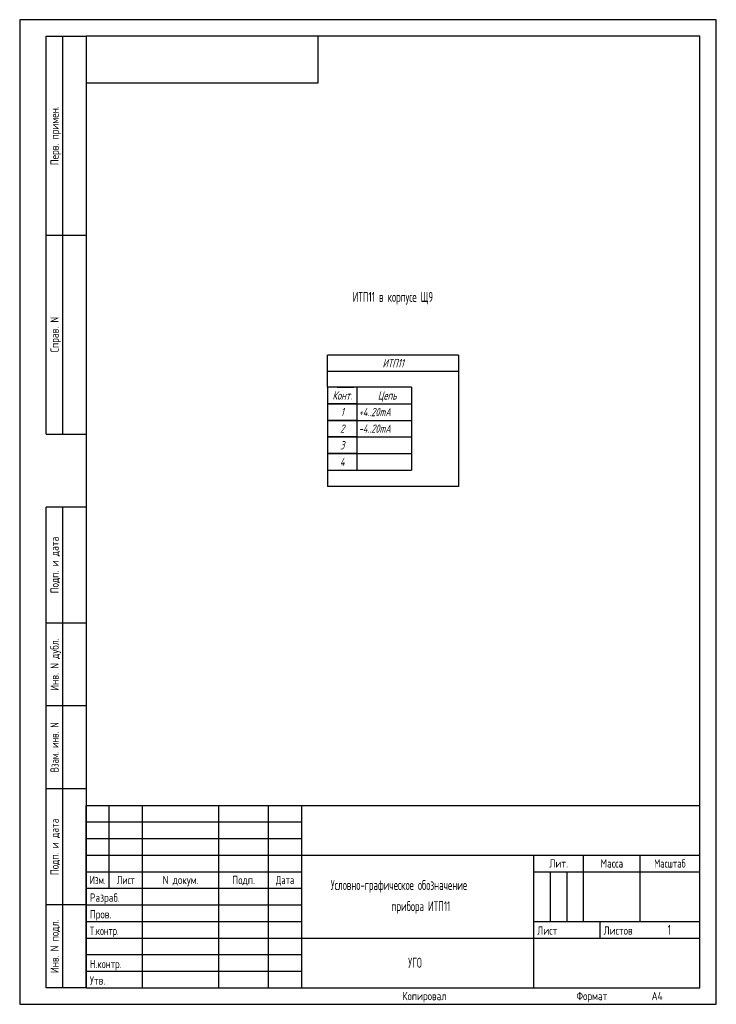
# Model space of a CAD drawing. Header units: millimetres. Extents: x 1838 to 2048, y 1233 to 1530.
import ezdxf
from ezdxf.enums import TextEntityAlignment as Align

# ---------------------------------------------------------------- set-up
doc = ezdxf.new("R2010")
doc.units = ezdxf.units.MM
doc.styles.add('gost2304', font='Gost.shx', dxfattribs={"width": 0.8, "oblique": 15, "height": 2.5})
doc.styles.add('Romans8', font='Gost.shx', dxfattribs={"width": 0.8, "height": 3})
doc.styles.add('ГОСТ 2.304', font='Gost.shx')

msp = doc.modelspace()

# ---------------------------------------------------------------- linework, layer by layer
for p, q in [((1845.66, 1405.48), (1845.66, 1525.48)), ((1845.66, 1525.48), (1857.66, 1525.48)), ((1850.66, 1405.48), (1850.66, 1525.48)), ((1857.66, 1525.48), (1857.66, 1405.48)), ((1857.66, 1525.48), (1857.66, 1511.48)), ((1927.66, 1525.48), (1857.66, 1525.48)), ((1927.66, 1511.48), (1927.66, 1525.48)), ((1857.66, 1511.48), (1927.66, 1511.48)), ((1845.66, 1465.48), (1857.66, 1465.48)), ((1969.91, 1429.34), (1969.91, 1389.63)), ((1955.72, 1419.63), (1955.72, 1394.63)), ((1845.66, 1405.48), (1857.66, 1405.48)), ((1930.4, 1399.63), (1930.4, 1394.63)), ((1930.4, 1394.63), (1930.4, 1389.63)), ((1969.91, 1389.63), (1930.4, 1389.63)), ((1845.66, 1238.48), (1845.66, 1383.48)), ((1857.66, 1383.48), (1845.66, 1383.48)), ((1850.66, 1238.48), (1850.66, 1383.48)), ((1857.66, 1348.48), (1845.66, 1348.48)), ((1857.66, 1323.48), (1845.66, 1323.48)), ((1857.66, 1298.48), (1845.66, 1298.48)), ((1857.66, 1293.48), (2042.66, 1293.48)), ((1857.66, 1238.48), (1857.66, 1293.48)), ((1864.66, 1268.48), (1864.66, 1293.48)), ((1874.66, 1238.48), (1874.66, 1293.48)), ((1897.66, 1238.48), (1897.66, 1293.48)), ((1912.66, 1238.48), (1912.66, 1293.48)), ((1922.66, 1238.48), (1922.66, 1293.48)), ((2042.66, 1238.48), (2042.66, 1293.48)), ((1857.66, 1288.48), (1922.66, 1288.48)), ((1857.66, 1283.48), (1922.66, 1283.48)), ((1857.66, 1278.48), (1922.66, 1278.48)), ((1922.66, 1278.48), (2042.66, 1278.48)), ((1992.66, 1238.48), (1992.66, 1278.48)), ((2007.66, 1258.48), (2007.66, 1278.48)), ((2024.66, 1258.48), (2024.66, 1278.48)), ((1857.66, 1273.48), (1922.66, 1273.48)), ((1992.66, 1273.48), (2042.66, 1273.48)), ((1997.66, 1258.48), (1997.66, 1273.48)), ((2002.66, 1258.48), (2002.66, 1273.48)), ((1857.66, 1268.48), (1922.66, 1268.48)), ((1857.66, 1263.48), (1845.66, 1263.48)), ((1857.66, 1263.48), (1922.66, 1263.48)), ((1857.66, 1258.48), (1922.66, 1258.48)), ((1992.66, 1258.48), (2042.66, 1258.48)), ((2012.66, 1253.48), (2012.66, 1258.48)), ((1857.66, 1253.48), (1922.66, 1253.48)), ((1922.66, 1253.48), (2042.66, 1253.48)), ((1857.66, 1248.48), (1922.66, 1248.48)), ((1857.66, 1243.48), (1922.66, 1243.48)), ((1857.66, 1238.48), (1845.66, 1238.48)), ((1857.66, 1238.48), (2042.66, 1238.48))]:
    msp.add_line(p, q)
at = {"color": 0, "ltscale": 100}
for p in [(1930.4, 1419.63), (1969.91, 1429.34)]:
    msp.add_line(p, (1930.4, 1429.34), dxfattribs=at)
at = {"color": 0, "ltscale": 0.05}
for p, q in [((1969.91, 1424.37), (1930.4, 1424.37)), ((1955.72, 1419.63), (1939.37, 1419.63)), ((1939.37, 1414.63), (1955.72, 1414.63)), ((1939.37, 1414.63), (1955.72, 1414.63)), ((1939.37, 1414.63), (1955.72, 1414.63)), ((1939.37, 1409.63), (1955.72, 1409.63)), ((1939.37, 1409.63), (1955.72, 1409.63)), ((1939.37, 1404.63), (1955.72, 1404.63)), ((1939.37, 1399.63), (1955.72, 1399.63)), ((1939.37, 1399.63), (1955.72, 1399.63)), ((1939.37, 1399.63), (1955.72, 1399.63)), ((1939.37, 1394.63), (1955.72, 1394.63))]:
    msp.add_line(p, q, dxfattribs=at)
at = {"color": 0}
for p, q in [((1933.37, 1419.63), (1938.37, 1419.63)), ((1933.37, 1414.63), (1938.37, 1414.63)), ((1933.37, 1409.63), (1938.37, 1409.63))]:
    msp.add_line(p, q, dxfattribs=at)
for points in [[(1837.66, 1233.48), (2047.66, 1233.48), (2047.66, 1530.48), (1837.66, 1530.48), (1837.66, 1233.48)], [(1857.66, 1238.48), (2042.66, 1238.48), (2042.66, 1525.48), (1857.66, 1525.48), (1857.66, 1238.48)]]:
    msp.add_lwpolyline(points)
at = {"color": 0, "ltscale": 0.05}
for points in [[(1930.4, 1414.63), (1939.37, 1414.63), (1939.37, 1419.63), (1930.4, 1419.63)], [(1930.4, 1409.63), (1939.37, 1409.63), (1939.37, 1414.63), (1930.4, 1414.63)], [(1930.4, 1404.63), (1939.37, 1404.63), (1939.37, 1409.63), (1930.4, 1409.63)], [(1930.4, 1399.63), (1939.37, 1399.63), (1939.37, 1404.63), (1930.4, 1404.63)], [(1930.4, 1394.63), (1939.37, 1394.63), (1939.37, 1399.63), (1930.4, 1399.63)]]:
    msp.add_lwpolyline(points, close=True, dxfattribs=at)

# ---------------------------------------------------------------- texts
at = {"style": 'ГОСТ 2.304'}
for s, p in [('Перв. примен.', (1848.16, 1495.48)), ('Справ. N', (1848.16, 1435.48)), ('Подп. и дата', (1848.16, 1365.98)), ('Инв. N дубл.', (1848.16, 1335.98)), ('Подп. и дата', (1848.16, 1280.98)), ('Инв. N подл.', (1848.16, 1250.98))]:
    msp.add_text(s, height=2.5, rotation=90, dxfattribs=at).set_placement(p, align=Align.MIDDLE_CENTER)
at = {"color": 0, "style": 'gost2304', "oblique": 15, "width": 0.8}
for s, p in [('ИТП11', (1950.24, 1426.87)), ('Конт.', (1934.88, 1417.13)), ('Цепь', (1948.44, 1417.13)), ('1', (1934.88, 1412.13)), ('2', (1934.88, 1407.13)), ('3', (1934.88, 1402.13)), ('4', (1934.88, 1397.13))]:
    msp.add_text(s, height=2.5, dxfattribs=at).set_placement(p, align=Align.MIDDLE_CENTER)
for s, p in [('+4..20mA', (1939.84, 1412.13)), ('-4..20mA', (1939.84, 1407.13))]:
    msp.add_text(s, height=2.5, dxfattribs=at).set_placement(p, align=Align.MIDDLE_LEFT)
at = {"style": 'ГОСТ 2.304', "width": 0.8}
msp.add_text('Взам. инв. N', height=2.5, rotation=90, dxfattribs=at).set_placement((1848.16, 1310.98), align=Align.MIDDLE_CENTER)
at = {"style": 'ГОСТ 2.304'}
for s, p in [('Лит.', (2000.16, 1275.98)), ('Масса', (2016.16, 1275.98)), ('N докум.', (1886.16, 1270.98)), ('Подп.', (1905.16, 1270.98))]:
    msp.add_text(s, height=2.5, dxfattribs=at).set_placement(p, align=Align.MIDDLE_CENTER)
for s, width, p in [('Масштаб', 0.91954, (2033.66, 1275.98)), ('Изм.', 0.75, (1861.16, 1270.98)), ('Лист', 0.9, (1869.66, 1270.98)), ('Дата', 0.8, (1917.66, 1270.98))]:
    msp.add_text(s, height=2.5, dxfattribs=dict(at, width=width)).set_placement(p, align=Align.MIDDLE_CENTER)
at = {"linetype": 'Continuous', "style": 'Romans8', "width": 0.8}
for s, p in [('Условно-графическое обозначение', (1931.43, 1267.97)), (' прибора ИТП11', (1948.5, 1261.58)), ('1', (2033, 1254.48)), ('УГО', (1954.78, 1244.53))]:
    msp.add_text(s, height=3, dxfattribs=at).set_placement(p)
at = {"style": 'ГОСТ 2.304'}
for s, p in [('Разраб.', (1858.81, 1264.41)), ('Пров.', (1858.81, 1259.41)), ('Лист', (1993.66, 1254.48)), ('Листов', (2013.66, 1254.48)), ('Утв.', (1858.81, 1239.41)), ('A4', (2028.16, 1234.73))]:
    msp.add_text(s, height=2.5, dxfattribs=at).set_placement(p)
for s, width, p in [('Т.контр.', 0.9, (1858.81, 1254.41)), ('Н.контр.', 0.95, (1858.81, 1244.41))]:
    msp.add_text(s, height=2.5, dxfattribs=dict(at, width=width)).set_placement(p)
for s, p in [('Копировал', (1959.66, 1234.73)), ('Формат', (2010.16, 1234.73))]:
    msp.add_text(s, height=2.5, dxfattribs=at).set_placement(p, align=Align.CENTER)
at = {"color": 0, "insert": (1950.16, 1446.46), "char_height": 2.5, "width": 39.5089, "attachment_point": 5, "style": 'Romans8'}
msp.add_mtext('{\\H1.2x;\\C256;ИТП11 в корпусе Щ9}', dxfattribs=at)

doc.saveas('drawing.dxf')
